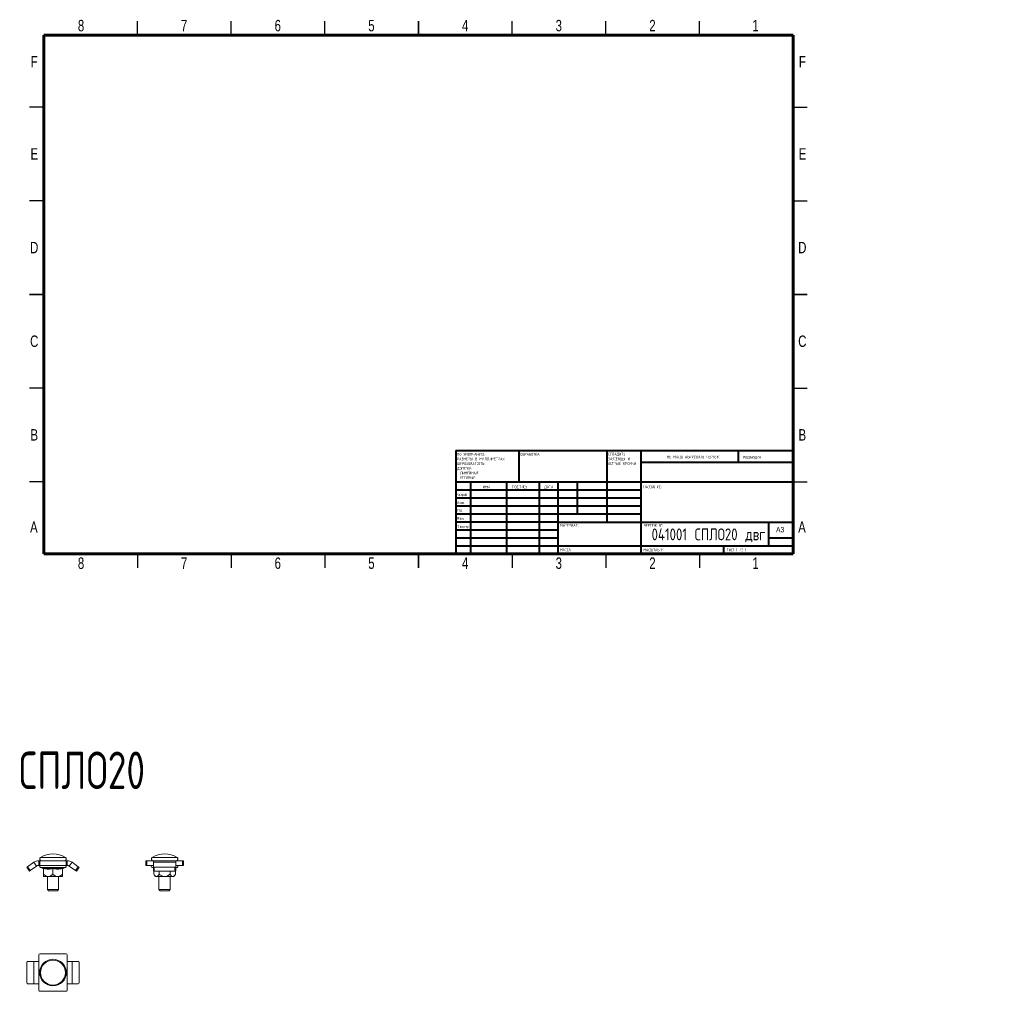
# Model space of a CAD drawing. Header units: millimetres. Extents: x -3 to 523, y -224 to 295.
import ezdxf

# ---------------------------------------------------------------- set-up
doc = ezdxf.new("R2010")
doc.units = ezdxf.units.MM
doc.styles.add('SLDTEXTSTYLE0', font='TXT', dxfattribs={"width": 0.7, "bigfont": 'bigfont'})
doc.styles.add('SLDTEXTSTYLE1', font='TXT', dxfattribs={"width": 0.75, "bigfont": 'bigfont'})
doc.styles.add('SLDTEXTSTYLE2', font='TXT', dxfattribs={"width": 0.75})
doc.styles.add('SLDTEXTSTYLE3', font='TXT', dxfattribs={"width": 0.681818, "bigfont": 'bigfont'})

# ---------------------------------------------------------------- blocks, each defined once
blk = doc.blocks.new('SW_NOTE_0')
at = {"color": 0, "linetype": 'Continuous', "lineweight": 0, "char_height": 1.5, "attachment_point": 1, "style": 'SLDTEXTSTYLE1'}
for s, insert in [('\\M+18452\\M+18443\\M+1844C\\M+18440\\M+18444\\M+18449\\M+18453\\M+1845D', (0, 1.93)), ('\\M+18448\\M+18440\\M+18454\\M+18452\\M+18445\\M+1844E\\M+18457\\M+1845C \\M+18449', (0, -0.57)), ('\\M+1844F\\M+18452\\M+18453\\M+18451\\M+1845C\\M+18445 \\M+1844B\\M+18451\\M+1844F\\M+1844D\\M+1844B\\M+18449', (0, -3.07))]:
    blk.add_mtext(s, dxfattribs=dict(at, insert=insert))
blk = doc.blocks.new('SW_NOTE_1')
at = {"color": 0, "linetype": 'Continuous', "lineweight": 0, "char_height": 1.5, "attachment_point": 1, "style": 'SLDTEXTSTYLE1'}
for s, insert in [('\\M+18450\\M+1844F \\M+18454\\M+1844D\\M+1844F\\M+1844C\\M+18458\\M+18440\\M+1844E\\M+18449\\M+1845F:', (0, 1.93)), ('\\M+18451\\M+18440\\M+18448\\M+1844D\\M+18445\\M+18451\\M+1845C \\M+18442 \\M+1844D\\M+18449\\M+1844C\\M+1844C\\M+18449\\M+1844D\\M+18445\\M+18453\\M+18451\\M+18440\\M+18456', (0, -0.57)), ('\\M+18459\\M+18445\\M+18451\\M+1844F\\M+18456\\M+1844F\\M+18442\\M+18440\\M+18453\\M+1844F\\M+18452\\M+18453\\M+1845D:', (0, -3.07)), ('\\M+18444\\M+1844F\\M+18450\\M+18454\\M+18452\\M+1844B\\M+18449:', (0, -5.57)), ('\\M+1844C\\M+18449\\M+1844E\\M+18445\\M+1844A\\M+1844E\\M+1845C\\M+18445:', (1.69, -8.07)), ('\\M+18454\\M+18443\\M+1844C\\M+1844F\\M+18442\\M+1845C\\M+18445:', (1.69, -10.57))]:
    blk.add_mtext(s, dxfattribs=dict(at, insert=insert))

msp = doc.modelspace()

# ---------------------------------------------------------------- linework, layer by layer
at = {"color": 7, "linetype": 'Continuous', "lineweight": 30}
for p, q in [((60, 287), (60, 294.5)), ((110, 287), (110, 294.5)), ((160, 287), (160, 294.5)), ((210, 287), (210, 294.5)), ((210, 294.5), (210, 287)), ((260, 287), (260, 294.5)), ((310, 287), (310, 294.5)), ((360, 287), (360, 294.5)), ((10, 248.5), (2.5, 248.5)), ((410, 248.5), (417.5, 248.5)), ((10, 198.5), (2.5, 198.5)), ((410, 198.5), (417.5, 198.5)), ((10, 148.5), (2.5, 148.5)), ((2.5, 148.5), (10, 148.5)), ((410, 148.5), (417.5, 148.5)), ((417.5, 148.5), (410, 148.5)), ((10, 98.5), (2.5, 98.5)), ((410, 98.5), (417.5, 98.5)), ((10, 48.5), (2.5, 48.5)), ((410, 48.5), (417.5, 48.5)), ((60, 10), (60, 2.5)), ((110, 10), (110, 2.5)), ((160, 10), (160, 2.5)), ((210, 10), (210, 2.5)), ((210, 2.5), (210, 10)), ((260, 10), (260, 2.5)), ((310, 10), (310, 2.5)), ((360, 10), (360, 2.5))]:
    msp.add_line(p, q, dxfattribs=at)
at = {"color": 7, "linetype": 'Continuous', "lineweight": 60}
for p, q in [((10, 10), (10, 287)), ((10, 287), (410, 287)), ((410, 287), (410, 10)), ((410, 10), (10, 10))]:
    msp.add_line(p, q, dxfattribs=at)
at = {"color": 7, "linetype": 'Continuous', "lineweight": 40}
for p, q in [((230, 65.25), (410, 65.25)), ((230, 65.25), (230, 10)), ((263.8, 48.25), (263.8, 65.25)), ((310.6, 65.25), (310.6, 27)), ((328.8, 65.25), (328.8, 10)), ((380.8, 58.88), (380.8, 65.25)), ((410, 58.88), (328.8, 58.88)), ((410, 48.25), (230, 48.25)), ((237.8, 48.25), (237.8, 10)), ((256.99, 48.25), (256.99, 10)), ((274.4, 48.25), (274.4, 10)), ((284.6, 10), (284.6, 48.25)), ((295, 31.25), (295, 48.25)), ((328.8, 44), (230, 44)), ((328.8, 39.75), (230, 39.75)), ((328.8, 35.5), (230, 35.5)), ((328.8, 31.25), (230, 31.25)), ((284.6, 27), (230, 27)), ((284.6, 27), (410, 27)), ((397, 14.25), (397, 27)), ((284.6, 22.75), (230, 22.75)), ((284.6, 18.5), (230, 18.5)), ((410, 18.5), (397, 18.5)), ((230, 14.25), (410, 14.25)), ((373, 10), (373, 14.25))]:
    msp.add_line(p, q, dxfattribs=at)
at = {"color": 8, "linetype": 'Continuous', "lineweight": 15}
for p, q in [((8.31, -152.03), (10.25, -152.03)), ((10.25, -152.03), (21.58, -152.03)), ((67.9, -152.03), (79.23, -152.03)), ((79.23, -152.03), (81.17, -152.03)), ((21.68, -157.4), (8.21, -157.4)), ((68.54, -157.4), (67.8, -157.4)), ((68.47, -157.64), (68.54, -157.66)), ((81.27, -157.4), (80.54, -157.4)), ((80.54, -157.66), (80.6, -157.64))]:
    msp.add_line(p, q, dxfattribs=at)
at = {"color": 7, "linetype": 'Continuous', "lineweight": 15}
for p, q in [((1.01, -157.25), (1.42, -156.97)), ((2.45, -159.3), (1.01, -157.25)), ((1.42, -156.97), (4.78, -154.61)), ((1.42, -156.97), (2.86, -159.01)), ((6.22, -156.66), (2.86, -159.01)), ((4.78, -154.61), (6.22, -156.66)), ((7.37, -156.3), (7.37, -153.8)), ((7.37, -153.8), (7.87, -153.8)), ((7.87, -156.3), (7.37, -156.3)), ((7.87, -153.8), (7.87, -156.3)), ((22.03, -153.8), (7.87, -153.8)), ((22.03, -156.3), (7.87, -156.3)), ((8.21, -157.4), (9.71, -157.94)), ((20.18, -157.94), (21.68, -157.4)), ((22.03, -156.3), (22.03, -153.8)), ((22.03, -153.8), (22.53, -153.8)), ((22.53, -156.3), (22.03, -156.3)), ((22.53, -153.8), (22.53, -156.3)), ((23.68, -156.66), (25.11, -154.61)), ((27.04, -159.01), (23.68, -156.66)), ((28.47, -156.97), (25.11, -154.61)), ((27.04, -159.01), (28.47, -156.97)), ((28.88, -157.25), (27.45, -159.3)), ((28.47, -156.97), (28.88, -157.25)), ((64.54, -156.3), (64.54, -153.8)), ((64.54, -153.8), (65.04, -153.8)), ((65.04, -156.3), (64.54, -156.3)), ((65.04, -153.8), (65.04, -156.3)), ((68.54, -153.8), (65.04, -153.8)), ((68.54, -156.3), (65.04, -156.3)), ((67.8, -157.4), (68.47, -157.64)), ((80.54, -153.8), (68.54, -153.8)), ((68.54, -154.61), (68.54, -153.8)), ((80.54, -154.61), (68.54, -154.61)), ((68.54, -156.97), (68.54, -154.61)), ((68.54, -159.01), (68.54, -156.97)), ((69.04, -157.25), (69.04, -159.3)), ((80.04, -157.25), (69.04, -157.25)), ((80.04, -159.3), (80.04, -157.25)), ((80.54, -153.8), (80.54, -154.61)), ((84.04, -153.8), (80.54, -153.8)), ((80.54, -156.97), (80.54, -154.61)), ((84.04, -156.3), (80.54, -156.3)), ((80.54, -156.97), (80.54, -159.01)), ((80.6, -157.64), (81.27, -157.4)), ((84.04, -156.3), (84.04, -153.8)), ((84.04, -153.8), (84.54, -153.8)), ((84.54, -156.3), (84.04, -156.3)), ((84.54, -153.8), (84.54, -156.3)), ((2.86, -159.01), (2.45, -159.3)), ((9.95, -158.02), (9.95, -160.96)), ((12.45, -162.3), (9.95, -162.3)), ((11.95, -162.3), (11.95, -169.24)), ((17.45, -162.3), (12.45, -162.3)), ((14.95, -158.02), (14.95, -160.96)), ((19.95, -162.3), (17.45, -162.3)), ((17.95, -169.24), (17.95, -162.3)), ((19.95, -158.02), (19.95, -160.96)), ((27.45, -159.3), (27.04, -159.01)), ((68.76, -159.25), (68.76, -160.96)), ((68.76, -160.96), (69.54, -162.3)), ((80.04, -159.3), (69.04, -159.3)), ((70.21, -162.3), (69.54, -162.3)), ((74.54, -162.3), (70.21, -162.3)), ((71.54, -162.3), (71.54, -169.24)), ((71.65, -159.3), (71.65, -160.96)), ((78.87, -162.3), (74.54, -162.3)), ((77.42, -159.3), (77.42, -160.96)), ((77.54, -169.24), (77.54, -162.3)), ((79.54, -162.3), (78.87, -162.3)), ((79.54, -162.3), (80.31, -160.96)), ((80.31, -159.25), (80.31, -160.96)), ((11.95, -169.24), (12.5, -169.8)), ((11.95, -169.24), (12.83, -169.24)), ((12.5, -169.8), (13.22, -169.8)), ((12.83, -169.24), (17.95, -169.24)), ((13.22, -169.8), (17.39, -169.8)), ((17.39, -169.8), (17.95, -169.24)), ((71.54, -169.24), (72.09, -169.8)), ((71.54, -169.24), (76.66, -169.24)), ((72.09, -169.8), (76.27, -169.8)), ((76.27, -169.8), (76.98, -169.8)), ((76.66, -169.24), (77.54, -169.24)), ((76.98, -169.8), (77.54, -169.24)), ((7.37, -207.52), (7.37, -204.02)), ((22.03, -203.52), (7.87, -203.52)), ((22.53, -204.02), (22.53, -207.52)), ((1.01, -219.02), (1.01, -208.02)), ((1.42, -207.52), (4.78, -207.52)), ((4.78, -219.52), (4.78, -207.52)), ((4.78, -207.52), (7.37, -207.52)), ((7.37, -219.52), (7.37, -207.52)), ((22.53, -219.52), (22.53, -207.52)), ((22.53, -207.52), (25.11, -207.52)), ((25.11, -219.52), (25.11, -207.52)), ((28.47, -207.52), (25.11, -207.52)), ((28.88, -219.02), (28.88, -208.02)), ((1.42, -219.52), (4.78, -219.52)), ((7.37, -219.52), (4.78, -219.52)), ((7.37, -223.02), (7.37, -219.52)), ((22.53, -223.02), (22.53, -219.52)), ((25.11, -219.52), (22.53, -219.52)), ((28.47, -219.52), (25.11, -219.52)), ((22.03, -223.52), (7.87, -223.52))]:
    msp.add_line(p, q, dxfattribs=at)
at = {"color": 7, "linetype": 'Continuous', "lineweight": 15, "flags": 128}
for points in [[(68.54, -156.97), (68.55, -157.02), (68.57, -157.08), (68.62, -157.12), (68.68, -157.17), (68.76, -157.2), (68.84, -157.23), (68.94, -157.25), (69.04, -157.25)], [(80.04, -157.25), (80.13, -157.25), (80.23, -157.23), (80.31, -157.2), (80.39, -157.17), (80.45, -157.12), (80.5, -157.08), (80.53, -157.02), (80.54, -156.97)], [(69.04, -159.3), (68.94, -159.29), (68.84, -159.28), (68.76, -159.25), (68.68, -159.22), (68.62, -159.17), (68.57, -159.12), (68.55, -159.07), (68.54, -159.01)], [(80.54, -159.01), (80.53, -159.07), (80.5, -159.12), (80.45, -159.17), (80.39, -159.22), (80.31, -159.25), (80.23, -159.28), (80.13, -159.29), (80.04, -159.3)]]:
    msp.add_lwpolyline(points, dxfattribs=at)
at = {"color": 7, "linetype": 'Continuous', "lineweight": 15}
for radius in [7.1, 6.64]:
    msp.add_circle((14.95, -213.52), radius, dxfattribs=at)
for centre, radius, start, end in [((8.8, -152.85), 0.95, 120.904, 270), ((14.95, -163.12), 12.92, 59.096, 120.904), ((21.1, -152.85), 0.95, 270, 59.096), ((68.39, -152.85), 0.95, 120.904, 270), ((74.54, -163.12), 12.92, 59.096, 120.904), ((80.69, -152.85), 0.95, 270, 59.096), ((7.37, -158.3), 4.5, 90, 125), ((7.37, -158.3), 2, 90, 125), ((8.41, -156.86), 0.567, 90, 250), ((21.49, -156.86), 0.567, 290, 90), ((22.53, -158.3), 4.5, 55, 90), ((22.53, -158.3), 2, 55, 90), ((67.99, -156.86), 0.567, 90, 250), ((81.08, -156.86), 0.567, 290, 90), ((9.59, -158.28), 0.36, 0.6755, 70.0455), ((20.31, -158.28), 0.36, 109.969, 179.3179), ((7.87, -204.02), 0.5, 90, 180), ((22.03, -204.02), 0.5, 0, 90), ((1.47, -207.98), 0.462, 96.2435, 185.1111), ((28.42, -207.98), 0.462, 354.8889, 83.7565), ((1.47, -219.06), 0.462, 174.8889, 263.7565), ((28.42, -219.06), 0.462, 276.2435, 5.1111), ((7.87, -223.02), 0.5, 180, 270), ((22.03, -223.02), 0.5, 270, 0)]:
    msp.add_arc(centre, radius, start, end, dxfattribs=at)
for points, knots in [([(9.69, -157.64), (10.13, -157.72), (10.78, -157.85), (11.66, -157.93), (12.49, -157.96), (13.34, -157.91), (14.21, -157.79), (14.7, -157.69), (14.95, -157.64)], [0, 0, 0, 0, 0.248992, 0.374501, 0.500002, 0.714922, 0.857451, 1, 1, 1, 1]), ([(9.69, -157.64), (9.69, -157.64), (9.73, -157.66), (9.8, -157.7), (9.88, -157.79), (9.94, -157.9), (9.94, -157.98), (9.95, -158.02)], [0, 0, 0, 0, 0.007914, 0.267535, 0.528603, 0.763816, 1, 1, 1, 1]), ([(14.95, -157.64), (15.38, -157.72), (16.03, -157.85), (16.9, -157.93), (17.72, -157.96), (18.57, -157.91), (19.45, -157.79), (19.95, -157.69), (20.2, -157.64)], [0, 0, 0, 0, 0.248992, 0.374501, 0.500002, 0.714922, 0.857297, 1, 1, 1, 1]), ([(14.95, -158.02), (14.95, -157.98), (14.95, -157.9), (14.95, -157.79), (14.95, -157.7), (14.95, -157.66), (14.95, -157.64), (14.95, -157.64)], [0, 0, 0, 0, 0.236184, 0.471397, 0.732465, 0.992086, 1, 1, 1, 1]), ([(19.95, -158.02), (19.95, -157.98), (19.96, -157.9), (20.01, -157.79), (20.09, -157.7), (20.16, -157.66), (20.2, -157.64), (20.2, -157.64)], [0, 0, 0, 0, 0.236184, 0.471397, 0.732465, 0.992086, 1, 1, 1, 1]), ([(68.47, -157.64), (68.47, -157.64), (68.49, -157.65), (68.52, -157.66), (68.54, -157.68)], [0, 0, 0, 0, 0.053456, 1, 1, 1, 1]), ([(80.54, -157.68), (80.56, -157.66), (80.58, -157.65), (80.6, -157.64), (80.6, -157.64)], [0, 0, 0, 0, 0.946544, 1, 1, 1, 1]), ([(14.95, -158.02), (14.53, -158.09), (13.71, -158.24), (12.45, -158.3), (11.19, -158.24), (10.36, -158.09), (9.95, -158.02)], [0, 0, 0, 0, 0.249142, 0.5, 0.749009, 1, 1, 1, 1]), ([(9.95, -160.96), (10.16, -161.16), (10.49, -161.47), (10.97, -161.81), (11.36, -162.04), (11.79, -162.21), (12.16, -162.29), (12.38, -162.3), (12.45, -162.3)], [0, 0, 0, 0, 0.2965042, 0.4480116, 0.5994071, 0.763911, 0.9281831, 1, 1, 1, 1]), ([(9.95, -162.3), (9.95, -162.3), (9.95, -162.29), (9.95, -162.24), (9.95, -162.09), (9.95, -161.87), (9.95, -161.59), (9.95, -161.28), (9.95, -161.06), (9.95, -160.96)], [0, 0, 0, 0, 0.0406503, 0.1969899, 0.3535071, 0.5194474, 0.6860742, 0.8525074, 1, 1, 1, 1]), ([(12.45, -162.3), (12.57, -162.29), (12.81, -162.28), (13.24, -162.17), (13.73, -161.94), (14.21, -161.62), (14.61, -161.29), (14.83, -161.07), (14.95, -160.96)], [0, 0, 0, 0, 0.128322, 0.259218, 0.47039, 0.687276, 0.843302, 1, 1, 1, 1]), ([(19.95, -158.02), (19.53, -158.09), (18.71, -158.24), (17.45, -158.3), (16.19, -158.24), (15.36, -158.09), (14.95, -158.02)], [0, 0, 0, 0, 0.249142, 0.5, 0.749009, 1, 1, 1, 1]), ([(14.95, -160.96), (15.16, -161.16), (15.49, -161.47), (15.97, -161.81), (16.36, -162.04), (16.78, -162.21), (17.16, -162.29), (17.38, -162.3), (17.45, -162.3)], [0, 0, 0, 0, 0.296497, 0.448001, 0.599393, 0.76177, 0.928185, 1, 1, 1, 1]), ([(17.45, -162.3), (17.57, -162.29), (17.81, -162.28), (18.24, -162.17), (18.73, -161.94), (19.21, -161.62), (19.61, -161.29), (19.83, -161.07), (19.95, -160.96)], [0, 0, 0, 0, 0.128322, 0.259218, 0.47039, 0.687276, 0.843302, 1, 1, 1, 1]), ([(19.95, -160.96), (19.95, -161.06), (19.95, -161.28), (19.95, -161.59), (19.95, -161.87), (19.95, -162.09), (19.95, -162.24), (19.95, -162.29), (19.95, -162.3), (19.95, -162.3)], [0, 0, 0, 0, 0.147493, 0.313926, 0.480553, 0.646493, 0.80301, 0.95935, 1, 1, 1, 1]), ([(20.18, -157.94), (20.18, -157.94), (20.18, -157.94), (20.18, -157.94), (20.18, -157.94)], [0, 0, 0, 0, 0.914206, 1, 1, 1, 1]), ([(68.76, -160.96), (68.89, -161.16), (69.07, -161.47), (69.35, -161.81), (69.58, -162.04), (69.82, -162.21), (70.04, -162.29), (70.17, -162.3), (70.21, -162.3)], [0, 0, 0, 0, 0.296497, 0.448001, 0.599393, 0.76177, 0.928185, 1, 1, 1, 1]), ([(70.21, -162.3), (70.28, -162.29), (70.42, -162.28), (70.67, -162.17), (70.95, -161.94), (71.22, -161.62), (71.45, -161.29), (71.58, -161.07), (71.65, -160.96)], [0, 0, 0, 0, 0.128322, 0.259218, 0.47039, 0.687276, 0.843302, 1, 1, 1, 1]), ([(71.65, -160.96), (71.9, -161.16), (72.33, -161.52), (73.01, -161.92), (73.57, -162.15), (74.09, -162.28), (74.39, -162.29), (74.54, -162.3)], [0, 0, 0, 0, 0.300264, 0.511734, 0.727599, 0.862401, 1, 1, 1, 1]), ([(74.54, -162.3), (74.58, -162.3), (74.79, -162.29), (75.17, -162.24), (75.67, -162.09), (76.16, -161.87), (76.62, -161.59), (77.04, -161.28), (77.3, -161.06), (77.42, -160.96)], [0, 0, 0, 0, 0.04065, 0.19699, 0.353507, 0.519447, 0.686074, 0.852507, 1, 1, 1, 1]), ([(77.42, -160.96), (77.55, -161.16), (77.73, -161.47), (78.01, -161.81), (78.24, -162.04), (78.48, -162.21), (78.7, -162.29), (78.83, -162.3), (78.87, -162.3)], [0, 0, 0, 0, 0.296504, 0.448012, 0.599407, 0.763911, 0.928183, 1, 1, 1, 1]), ([(78.87, -162.3), (78.94, -162.29), (79.08, -162.28), (79.33, -162.17), (79.61, -161.94), (79.88, -161.62), (80.11, -161.29), (80.24, -161.07), (80.31, -160.96)], [0, 0, 0, 0, 0.1283217, 0.2592184, 0.47039, 0.6872761, 0.8433024, 1, 1, 1, 1])]:
    msp.add_open_spline(points, degree=3, knots=knots, dxfattribs=at)
at = {"color": 8, "linetype": 'Continuous', "lineweight": 15}
for points, knots in [([(9.71, -157.94), (9.71, -157.94), (9.71, -157.95), (9.71, -157.9), (9.7, -157.79), (9.7, -157.69), (9.69, -157.64)], [0, 0, 0, 0, 0.001469, 0.430566, 0.714956, 1, 1, 1, 1]), ([(20.2, -157.64), (20.2, -157.72), (20.19, -157.85), (20.18, -157.93), (20.18, -157.94), (20.18, -157.94)], [0, 0, 0, 0, 0.505913, 0.760922, 1, 1, 1, 1])]:
    msp.add_open_spline(points, degree=3, knots=knots, dxfattribs=at)

# ---------------------------------------------------------------- block references
at = {"color": 7, "linetype": 'Continuous', "lineweight": 0}
for name, p in [('SW_NOTE_1', (230.59, 61.99)), ('SW_NOTE_0', (311.31, 62.07))]:
    msp.add_blockref(name, p, dxfattribs=at)

# ---------------------------------------------------------------- texts
for s, insert, char_height, attachment_point, style in [('8', (29.94, 295.11), 6.1, 2, 'SLDTEXTSTYLE2'), ('7', (84.94, 295.11), 6.1, 2, 'SLDTEXTSTYLE2'), ('6', (134.94, 295.11), 6.1, 2, 'SLDTEXTSTYLE2'), ('5', (184.94, 295.11), 6.1, 2, 'SLDTEXTSTYLE2'), ('4', (234.94, 295.11), 6.1, 2, 'SLDTEXTSTYLE2'), ('3', (284.94, 295.11), 6.1, 2, 'SLDTEXTSTYLE2'), ('2', (334.94, 295.11), 6.1, 2, 'SLDTEXTSTYLE2'), ('1', (389.94, 295.11), 6.1, 2, 'SLDTEXTSTYLE2'), ('F', (4.94, 275.86), 6.1, 2, 'SLDTEXTSTYLE2'), ('F', (414.94, 275.86), 6.1, 2, 'SLDTEXTSTYLE2'), ('E', (5.01, 226.61), 6.1, 2, 'SLDTEXTSTYLE2'), ('E', (415.01, 226.61), 6.1, 2, 'SLDTEXTSTYLE2'), ('D', (4.93, 176.61), 6.1, 2, 'SLDTEXTSTYLE2'), ('D', (414.93, 176.61), 6.1, 2, 'SLDTEXTSTYLE2'), ('C', (4.94, 126.61), 6.1, 2, 'SLDTEXTSTYLE2'), ('C', (414.94, 126.61), 6.1, 2, 'SLDTEXTSTYLE2'), ('B', (4.95, 76.61), 6.1, 2, 'SLDTEXTSTYLE2'), ('B', (414.95, 76.61), 6.1, 2, 'SLDTEXTSTYLE2'), ('\\M+1844F\\M+18441\\M+18451\\M+18440\\M+18441\\M+1844F\\M+18453\\M+1844B\\M+18440:', (264.37, 63.92), 1.5, 1, 'SLDTEXTSTYLE1'), ('\\M+1844E\\M+18445 \\M+1844D\\M+18440\\M+18452\\M+18459\\M+18453\\M+18440\\M+18441\\M+18449\\M+18451\\M+1844F\\M+18442\\M+18440\\M+18453\\M+1845D \\M+18458\\M+18445\\M+18451\\M+18453\\M+18445\\M+18447', (342.61, 62.53), 1.5, 1, 'SLDTEXTSTYLE1'), ('\\M+18451\\M+18445\\M+18444\\M+18440\\M+1844B\\M+18457\\M+18449\\M+18460', (383.33, 62.33), 1.5, 1, 'SLDTEXTSTYLE1'), ('\\M+18451\\M+18470\\M+18478\\M+18482\\M+18470\\M+18471.', (230.21, 42.43), 1.5, 1, 'SLDTEXTSTYLE1'), ('\\M+18449\\M+1844D\\M+18460', (244.32, 46.5), 1.5, 1, 'SLDTEXTSTYLE1'), ('\\M+18450\\M+1844F\\M+18444\\M+18450\\M+18449\\M+18452\\M+1845D', (260.03, 46.56), 1.5, 1, 'SLDTEXTSTYLE1'), ('\\M+18444\\M+18440\\M+18453\\M+18440', (277.21, 46.58), 1.5, 1, 'SLDTEXTSTYLE1'), ('\\M+1844E\\M+18440\\M+18448\\M+18442\\M+18440\\M+1844E\\M+18449\\M+18445:', (330.07, 46.58), 1.5, 1, 'SLDTEXTSTYLE1'), ('\\M+18450\\M+18482\\M+18480\\M+18472.', (230.41, 38.15), 1.5, 1, 'SLDTEXTSTYLE1'), ('\\M+18454\\M+18484\\M+18472.', (230.4, 34.06), 1.5, 1, 'SLDTEXTSTYLE1'), ('A', (4.76, 27.36), 6.1, 2, 'SLDTEXTSTYLE2'), ('\\M+1844D\\M+18470\\M+1848A.', (230.46, 29.73), 1.5, 1, 'SLDTEXTSTYLE1'), ('A', (414.76, 27.36), 6.1, 2, 'SLDTEXTSTYLE2'), ('\\M+18453.\\M+1847B\\M+18480\\M+1847E\\M+18484\\M+18482', (230.67, 25.35), 1.5, 1, 'SLDTEXTSTYLE1'), ('041001 \\M+18452\\M+18450\\M+1844C\\M+1844F20 \\M+18474\\M+18472\\M+18473', (364.81, 23.61), 6.35, 2, 'SLDTEXTSTYLE1'), ('\\M+1844D\\M+18440\\M+18453\\M+18445\\M+18451\\M+18449\\M+18440\\M+1844C:', (285.65, 25.99), 1.5, 1, 'SLDTEXTSTYLE1'), ('\\M+18458\\M+18445\\M+18451\\M+18453\\M+18445\\M+18447 \\M+18782:', (330.37, 25.99), 1.5, 1, 'SLDTEXTSTYLE1'), ('A3', (400.87, 24.41), 2.91, 1, 'SLDTEXTSTYLE2'), ('\\M+1844D\\M+18440\\M+18452\\M+18452\\M+18440:', (285.62, 12.95), 1.4986, 1, 'SLDTEXTSTYLE1'), ('\\M+1844D\\M+18440\\M+18452\\M+18459\\M+18453\\M+18440\\M+18441:1:1', (330.07, 12.9), 1.5, 1, 'SLDTEXTSTYLE1'), ('\\M+1844C\\M+18449\\M+18452\\M+18453 1 \\M+18449\\M+18448 1', (374.48, 12.9), 1.5, 1, 'SLDTEXTSTYLE3'), ('8', (29.94, 8.11), 6.1, 2, 'SLDTEXTSTYLE2'), ('7', (84.94, 8.11), 6.1, 2, 'SLDTEXTSTYLE2'), ('6', (134.94, 8.11), 6.1, 2, 'SLDTEXTSTYLE2'), ('5', (184.94, 8.11), 6.1, 2, 'SLDTEXTSTYLE2'), ('4', (234.94, 8.11), 6.1, 2, 'SLDTEXTSTYLE2'), ('3', (284.94, 8.11), 6.1, 2, 'SLDTEXTSTYLE2'), ('2', (334.94, 8.11), 6.1, 2, 'SLDTEXTSTYLE2'), ('1', (389.94, 8.11), 6.1, 2, 'SLDTEXTSTYLE2'), ('\\M+18452\\M+18450\\M+1844C\\M+1844F20', (-3.22, -95.53), 20, 1, 'SLDTEXTSTYLE0')]:
    msp.add_mtext(s, dxfattribs=dict(at, insert=insert, char_height=char_height, attachment_point=attachment_point, style=style))

doc.saveas('drawing.dxf')
